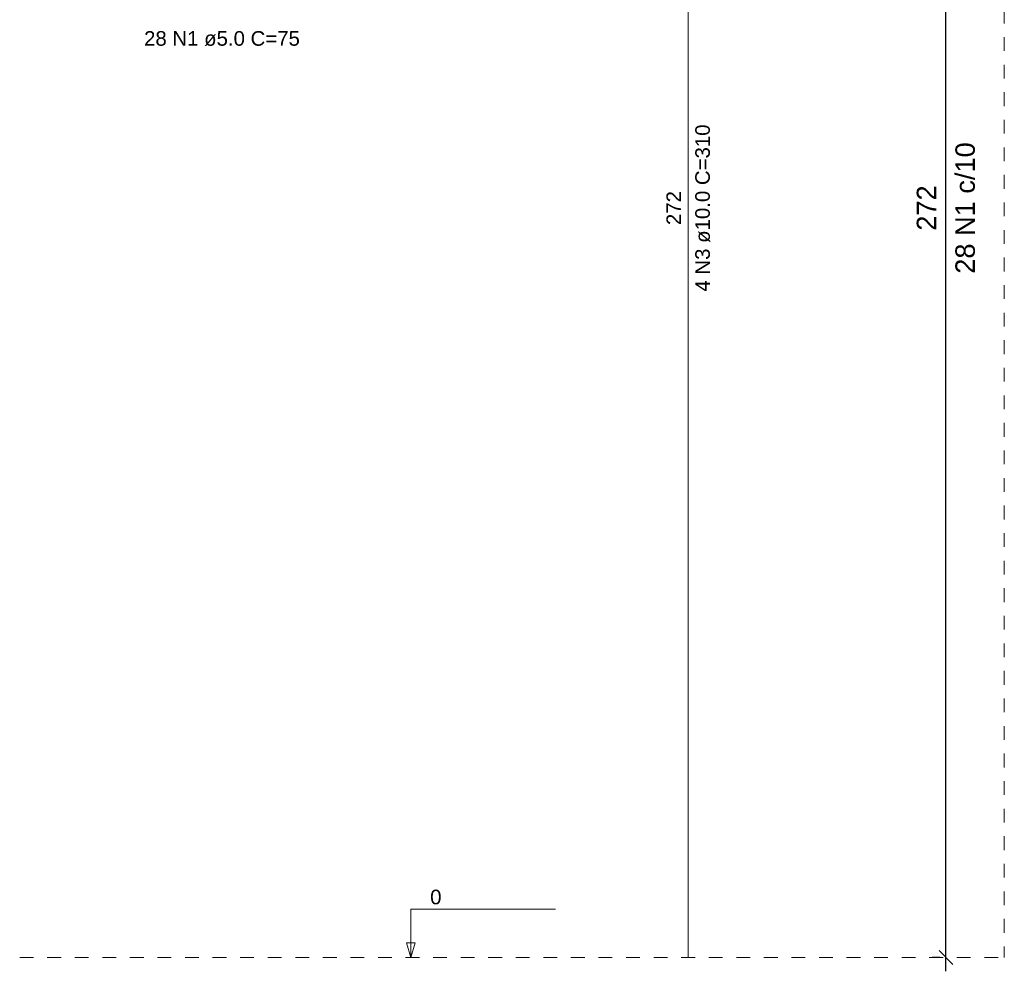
# Model space of a CAD drawing. Header units: millimetres. Extents: x 337 to 526, y -381 to -65.
# Tile 94 of 104: x 484 to 491, y -91 to -84. Entities that reach past the tile are written whole.
import ezdxf

# ---------------------------------------------------------------- set-up
doc = ezdxf.new("R2010")
doc.units = ezdxf.units.MM
doc.header["$MEASUREMENT"] = 0
doc.linetypes.add('Dashed', pattern=[0.75, 0.5, -0.25])
doc.layers.get('0').update_dxf_attribs({"lineweight": 5})
for name, color, linetype, lineweight in [('Descrição da armadura', 7, 'Continuous', 5), ('DT-Barras rebatidas', 1, 'Continuous', 20), ('DT-Cotas', 7, 'Continuous', 5), ('DT-Pontilhado', 7, 'Dashed', 5), ('DT-Textos', 7, 'Continuous', 5), ('Textos armaduras', 7, 'Continuous', 5)]:
    doc.layers.add(name, color=color, linetype=linetype, lineweight=lineweight)
doc.styles.add('Arial', font='arial.ttf')
doc.dimstyles.new('UM_25.000000', dxfattribs={"dimtxt": 0.18, "dimasz": 0.1, "dimexe": 0.1, "dimexo": 0.2, "dimgap": 0, "dimtad": 1, "dimtih": 1, "dimtoh": 1, "dimdec": 1, "dimlfac": 25, "dimzin": 0, "dimdsep": 46, "dimtxsty": 'Standard', "dimcen": 0.09, "dimdle": 0.1, "dimadec": 1, "dimazin": 2, "dimtfac": 1, "dimtdec": 4, "dimtofl": 0, "dimtmove": 0, "dimatfit": 3, "dimfxl": 1, "dimtolj": 1, "dimarcsym": 0})

# ---------------------------------------------------------------- blocks, each defined once
blk = doc.blocks.new('_Oblique')
at = {"color": 0, "linetype": 'ByBlock', "lineweight": -2}
blk.add_line((-0.5, -0.5), (0.5, 0.5), dxfattribs=at)
blk = doc.blocks.new('*D754')
at = {"layer": 'Defpoints', "color": 0, "transparency": 16777216}
for p in [(490.5832, -80.1559), (490.7421, -80.1559), (490.7421, -91.0359)]:
    blk.add_point(p, dxfattribs=at)
at = {"layer": 'DT-Cotas', "color": 0, "lineweight": -2, "transparency": 16777216}
for p, q in [((490.5832, -91.1359), (490.5832, -80.0559)), ((490.5421, -80.1559), (490.4832, -80.1559)), ((490.5421, -91.0359), (490.4832, -91.0359))]:
    blk.add_line(p, q, dxfattribs=at)
at = {"layer": 'DT-Cotas', "color": 0, "lineweight": -2, "transparency": 16777216, "xscale": 0.1, "yscale": 0.1, "zscale": 0.1}
for p, rotation in [((490.5832, -80.1559), 90), ((490.5832, -91.0359), 270)]:
    blk.add_blockref('_Oblique', p, dxfattribs=dict(at, rotation=rotation))

msp = doc.modelspace()

# ---------------------------------------------------------------- linework, layer by layer
at = {"layer": 'DT-Barras rebatidas'}
msp.add_line((488.7142, -91.0359), (488.7142, -80.1559), dxfattribs=at)
at = {"layer": 'DT-Pontilhado', "ltscale": 0.2}
for p in [(491.0068, -69.1559), (483.8627, -91.0359)]:
    msp.add_line(p, (491.0068, -91.0359), dxfattribs=at)
at = {"layer": 'DT-Textos'}
msp.add_lwpolyline([(486.7011, -91.0359), (486.7329, -90.93), (486.6694, -90.93), (486.7011, -91.0359), (486.7011, -90.6859), (487.7511, -90.6859)], dxfattribs=at)

# ---------------------------------------------------------------- texts
at = {"layer": 'Descrição da armadura', "linetype": 'Continuous', "insert": (485.3304, -84.4209), "char_height": 0.1059, "width": 2.267374, "attachment_point": 8, "line_spacing_factor": 0.798, "style": 'Arial'}
msp.add_mtext('28 N1 ø5.0 C=75', dxfattribs=at)
at = {"layer": 'Descrição da armadura', "linetype": 'Continuous', "insert": (488.8731, -85.5959), "char_height": 0.1059, "width": 2.43235, "attachment_point": 8, "rotation": 90, "line_spacing_factor": 0.798, "style": 'Arial'}
msp.add_mtext('4 N3 ø10.0 C=310', dxfattribs=at)
at = {"layer": 'Descrição da armadura', "color": 7, "linetype": 'Continuous', "insert": (490.795, -85.5959), "char_height": 0.1412, "width": 1.912894, "attachment_point": 8, "rotation": 90, "line_spacing_factor": 0.798, "style": 'Arial'}
msp.add_mtext('28 N1 c/10', dxfattribs=at)
at = {"layer": 'DT-Cotas', "color": 7, "linetype": 'Continuous', "insert": (490.5126, -85.5959), "char_height": 0.1412, "width": 0.659905, "attachment_point": 8, "rotation": 90, "line_spacing_factor": 0.798, "style": 'Arial'}
msp.add_mtext('272', dxfattribs=at)
at = {"layer": 'DT-Textos', "insert": (486.8411, -90.6509), "char_height": 0.1059, "width": 0.16748, "attachment_point": 7, "line_spacing_factor": 0.798, "style": 'Arial'}
msp.add_mtext('0', dxfattribs=at)
at = {"layer": 'Textos armaduras', "linetype": 'Continuous', "insert": (488.6613, -85.7197), "char_height": 0.1059, "width": 0.494929, "attachment_point": 7, "rotation": 90, "line_spacing_factor": 0.798, "style": 'Arial'}
msp.add_mtext('272', dxfattribs=at)

# ---------------------------------------------------------------- dimensions: what is measured, and where the dimension line sits
at = {"layer": 'DT-Cotas'}
dim = msp.add_linear_dim(base=(490.5832, -80.1559), p1=(490.7421, -91.0359), p2=(490.7421, -80.1559), angle=90, text=' ', dimstyle='UM_25.000000', override={"dimtxt": 0.1412, "dimasz": 0.1, "dimexe": 0.1, "dimexo": 0.2, "dimtad": 1, "dimtih": 0, "dimtoh": 0, "dimdec": 1, "dimlfac": 25, "dimzin": 8, "dimtxsty": 'Arial', "dimblk": 'Oblique', "dimblk1": 'Oblique', "dimblk2": 'Oblique', "dimsah": 1, "dimdle": 0.1, "dimse1": 0, "dimse2": 0, "dimclrt": 7, "dimadec": 1, "dimazin": 3, "dimtmove": 2, "dimldrblk": 'Oblique'}, dxfattribs=at)
dim.commit()
dim.dimension.update_dxf_attribs({"geometry": '*D754', "text_midpoint": (490.442, -85.5959), "dimtype": 160, "text_rotation": 90})

doc.saveas('drawing.dxf')
